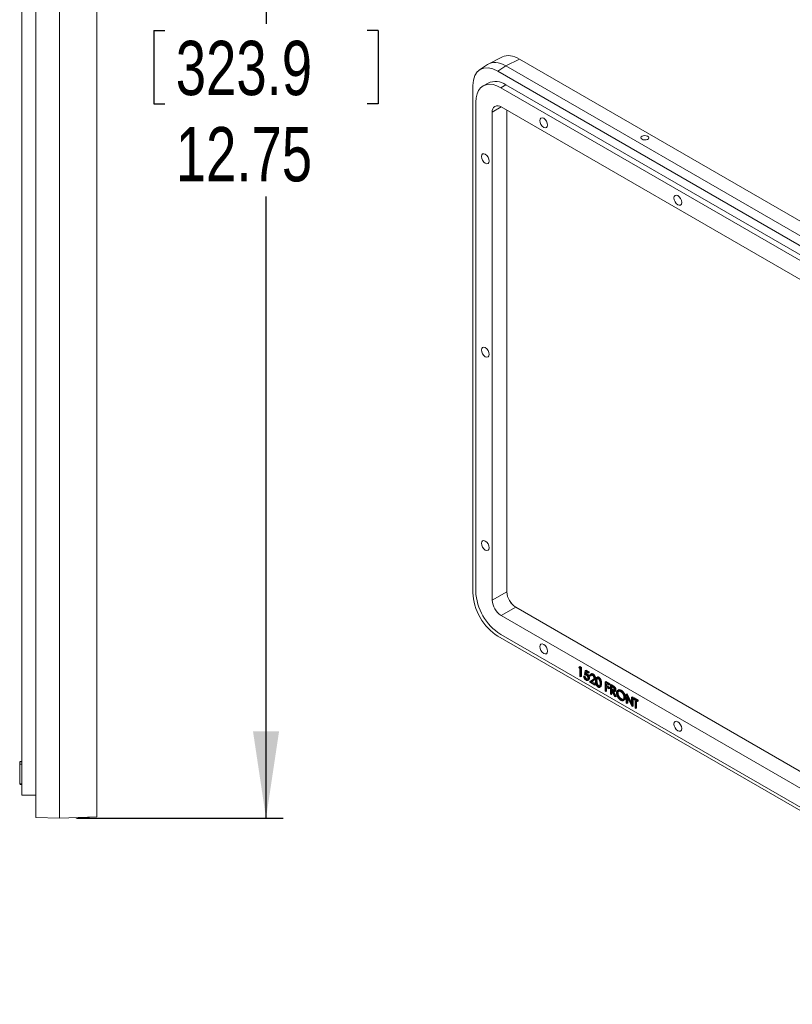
# Model space of a CAD drawing. Header units: inches. Extents: x 0 to 11, y 0 to 8.5.
# Tile 6 of 8: x 7.4 to 9.2, y 2.2 to 4.4. Entities that reach past the tile are written whole.
import ezdxf

# ---------------------------------------------------------------- set-up
doc = ezdxf.new("R2010")
doc.units = ezdxf.units.IN
doc.header["$MEASUREMENT"] = 0
doc.layers.add('SLD-0', color=7, linetype='Continuous')
doc.styles.add('SLDTEXTSTYLE2', font='TXT', dxfattribs={"width": 0.75})
doc.dimstyles.new('SLDDIMSTYLE0', dxfattribs={"dimtxt": 0.125, "dimasz": 0.2, "dimexe": 0, "dimexo": 0.0625, "dimgap": 0.03125, "dimtad": 0, "dimtih": 1, "dimtoh": 1, "dimlfac": 4, "dimzin": 12, "dimdsep": 46, "dimtxsty": 'SLDTEXTSTYLE2', "dimsah": 1, "dimcen": 0.09, "dimadec": 0, "dimazin": 0, "dimtfac": 1, "dimtofl": 0, "dimtmove": 0, "dimatfit": 3, "dimfxl": 1, "dimtolj": 1, "dimtzin": 12, "dimarcsym": 0})

# ---------------------------------------------------------------- blocks, each defined once
blk = doc.blocks.new('*D19')
at = {"layer": 'SLD-0'}
for p, q in [((7.5362, 5.7879), (8.0118, 5.7879)), ((7.9724, 5.7879), (7.9724, 4.428)), ((7.7141, 4.4131), (7.7141, 4.2445)), ((7.7141, 4.4131), (7.7394, 4.4131)), ((8.2306, 4.4131), (8.2053, 4.4131)), ((8.2306, 4.4131), (8.2306, 4.2445)), ((7.7141, 4.2445), (7.7394, 4.2445)), ((8.2306, 4.2445), (8.2053, 4.2445)), ((7.9724, 2.6004), (7.9724, 4.0312)), ((7.5362, 2.6004), (8.0118, 2.6004))]:
    blk.add_line(p, q, dxfattribs=at)
for points in [[(7.9724, 5.7879), (7.9424, 5.5879), (8.0024, 5.5879)], [(7.9724, 2.6004), (8.0024, 2.8004), (7.9424, 2.8004)]]:
    blk.add_solid(points, dxfattribs=at)
at = {"layer": 'SLD-0', "char_height": 0.125, "attachment_point": 1, "style": 'SLDTEXTSTYLE2'}
for s, insert in [('323.9', (7.7647, 4.3892)), ('12.75', (7.7647, 4.1908))]:
    blk.add_mtext(s, dxfattribs=dict(at, insert=insert))

msp = doc.modelspace()

# ---------------------------------------------------------------- linework, layer by layer
at = {"color": 7, "linetype": 'Continuous', "lineweight": 15}
for p, q in [((7.4431, 2.7647), (7.4431, 5.6236)), ((7.4969, 2.7628), (7.4969, 5.6255)), ((7.5831, 2.7658), (7.5831, 5.6225)), ((7.4106, 2.8159), (7.4106, 5.5724)), ((7.5831, 2.8159), (7.5831, 5.5724)), ((8.5166, 4.352), (8.485, 4.3362)), ((8.4822, 4.3346), (8.4638, 4.3225)), ((8.5242, 4.3314), (8.5058, 4.3193)), ((8.5557, 4.3472), (8.5242, 4.3314)), ((9.9933, 3.4834), (8.5242, 4.3314)), ((10.0227, 3.5003), (8.5557, 4.3472)), ((9.9736, 3.472), (8.5058, 4.3193)), ((8.4484, 4.2862), (8.4484, 3.1189)), ((8.4833, 4.292), (8.4718, 4.2854)), ((8.5239, 4.288), (8.5125, 4.2814)), ((9.9555, 3.4616), (8.5239, 4.288)), ((9.944, 3.4549), (8.5125, 4.2814)), ((8.455, 4.2482), (8.455, 3.1228)), ((8.5133, 4.237), (8.493, 4.2252)), ((9.9431, 3.4116), (8.5133, 4.237)), ((8.493, 4.2252), (8.493, 3.1019)), ((8.5266, 4.2293), (8.5266, 3.1213)), ((8.493, 3.1019), (8.5266, 3.1213)), ((8.5469, 3.086), (8.5133, 3.0667)), ((8.5469, 3.086), (9.9634, 2.2683)), ((8.5133, 3.0667), (9.9431, 2.2413)), ((8.5058, 3.0195), (9.9736, 2.1722)), ((8.5125, 3.0233), (9.944, 2.1969)), ((8.6919, 2.9468), (8.693, 2.9483)), ((8.6947, 2.9452), (8.6919, 2.9468)), ((8.693, 2.9483), (8.6947, 2.9493)), ((8.693, 2.9483), (8.6963, 2.9464)), ((8.6947, 2.9493), (8.6981, 2.9474)), ((8.6963, 2.9464), (8.6981, 2.9474)), ((8.6963, 2.9464), (8.6963, 2.9257)), ((8.6981, 2.9474), (8.6981, 2.9267)), ((8.6947, 2.9266), (8.6947, 2.9452)), ((8.6963, 2.9257), (8.6947, 2.9266)), ((8.6963, 2.9257), (8.6981, 2.9267)), ((8.7032, 2.927), (8.7049, 2.928)), ((8.7032, 2.927), (8.7048, 2.9261)), ((8.7048, 2.9261), (8.7065, 2.9271)), ((8.7049, 2.928), (8.7065, 2.9271)), ((8.705, 2.931), (8.7068, 2.9403)), ((8.7068, 2.9403), (8.7086, 2.9413)), ((8.7068, 2.9403), (8.7142, 2.936)), ((8.7081, 2.9374), (8.7071, 2.9325)), ((8.7071, 2.9325), (8.7089, 2.9336)), ((8.7142, 2.9339), (8.7081, 2.9374)), ((8.7086, 2.9413), (8.7159, 2.937)), ((8.7095, 2.9366), (8.7089, 2.9336)), ((8.7092, 2.9317), (8.711, 2.9328)), ((8.7142, 2.936), (8.7159, 2.937)), ((8.7142, 2.936), (8.7142, 2.9339)), ((8.7142, 2.9339), (8.7159, 2.9349)), ((8.7149, 2.9217), (8.7166, 2.9227)), ((8.7159, 2.937), (8.7159, 2.9349)), ((8.719, 2.9269), (8.7174, 2.9278)), ((8.719, 2.9269), (8.7208, 2.9279)), ((8.7209, 2.9328), (8.7192, 2.9318)), ((8.7232, 2.9313), (8.725, 2.9324)), ((8.7286, 2.9221), (8.7304, 2.9231)), ((8.7345, 2.9251), (8.7327, 2.9241)), ((8.7364, 2.9237), (8.7382, 2.9247)), ((8.7087, 2.9201), (8.7105, 2.9211)), ((8.713, 2.9175), (8.7148, 2.9185)), ((8.7167, 2.9139), (8.7236, 2.9185)), ((8.7289, 2.9069), (8.7167, 2.9139)), ((8.725, 2.9168), (8.7205, 2.9138)), ((8.7205, 2.9138), (8.7223, 2.9148)), ((8.7205, 2.9138), (8.7289, 2.909)), ((8.7268, 2.9178), (8.7223, 2.9148)), ((8.7223, 2.9148), (8.7306, 2.91)), ((8.725, 2.9168), (8.7268, 2.9178)), ((8.7289, 2.909), (8.7306, 2.91)), ((8.7289, 2.909), (8.7289, 2.9069)), ((8.7289, 2.9069), (8.7306, 2.9079)), ((8.7306, 2.91), (8.7306, 2.9079)), ((8.7321, 2.9154), (8.7338, 2.9164)), ((8.7365, 2.9041), (8.7383, 2.9051)), ((8.7403, 2.9016), (8.742, 2.9026)), ((8.7426, 2.9093), (8.7444, 2.9103)), ((8.7527, 2.9138), (8.7545, 2.9148)), ((8.7527, 2.9138), (8.7614, 2.9088)), ((8.7527, 2.8931), (8.7527, 2.9138)), ((8.7614, 2.9066), (8.7543, 2.9107)), ((8.7543, 2.9107), (8.7543, 2.9044)), ((8.7543, 2.9044), (8.7561, 2.9054)), ((8.7543, 2.9044), (8.7614, 2.9003)), ((8.7614, 2.8982), (8.7543, 2.9023)), ((8.7543, 2.9023), (8.7543, 2.8922)), ((8.7545, 2.9148), (8.7632, 2.9098)), ((8.7561, 2.9097), (8.7561, 2.9054)), ((8.7561, 2.9054), (8.7632, 2.9013)), ((8.7561, 2.9012), (8.7561, 2.8932)), ((8.7614, 2.9088), (8.7632, 2.9098)), ((8.7614, 2.9088), (8.7614, 2.9066)), ((8.7614, 2.9066), (8.7632, 2.9077)), ((8.7614, 2.9003), (8.7632, 2.9013)), ((8.7614, 2.9003), (8.7614, 2.8982)), ((8.7632, 2.9098), (8.7632, 2.9077)), ((8.7632, 2.9013), (8.7632, 2.8992)), ((8.7646, 2.9069), (8.7664, 2.9079)), ((8.7646, 2.9069), (8.7682, 2.9048)), ((8.7646, 2.8862), (8.7646, 2.9069)), ((8.7696, 2.9019), (8.7662, 2.9039)), ((8.7662, 2.9039), (8.7662, 2.897)), ((8.7664, 2.9079), (8.77, 2.9059)), ((8.768, 2.9028), (8.768, 2.898)), ((8.7682, 2.9048), (8.77, 2.9059)), ((8.7723, 2.9022), (8.774, 2.9032)), ((8.7543, 2.8922), (8.7527, 2.8931)), ((8.7543, 2.8922), (8.7561, 2.8932)), ((8.7614, 2.8982), (8.7632, 2.8992)), ((8.7662, 2.8853), (8.7646, 2.8862)), ((8.7662, 2.897), (8.768, 2.898)), ((8.7662, 2.897), (8.7695, 2.8951)), ((8.7675, 2.8941), (8.7662, 2.8949)), ((8.7662, 2.8949), (8.7662, 2.8853)), ((8.7662, 2.8853), (8.768, 2.8863)), ((8.7741, 2.8808), (8.7675, 2.8941)), ((8.768, 2.898), (8.7713, 2.8961)), ((8.768, 2.8932), (8.768, 2.8863)), ((8.7695, 2.8951), (8.7713, 2.8961)), ((8.7695, 2.893), (8.7761, 2.8796)), ((8.7723, 2.8919), (8.7779, 2.8806)), ((8.7761, 2.8796), (8.7741, 2.8808)), ((8.7746, 2.8918), (8.7763, 2.8928)), ((8.7759, 2.8949), (8.7776, 2.8959)), ((8.7761, 2.8796), (8.7779, 2.8806)), ((8.7805, 2.8874), (8.7822, 2.8884)), ((8.7834, 2.8955), (8.7816, 2.8945)), ((8.7881, 2.8939), (8.7899, 2.8949)), ((8.7976, 2.8775), (8.7994, 2.8785)), ((8.8013, 2.8857), (8.8031, 2.8867)), ((8.8013, 2.8651), (8.8013, 2.8857)), ((8.8013, 2.8857), (8.8017, 2.8855)), ((8.8017, 2.8855), (8.8034, 2.8865)), ((8.8017, 2.8855), (8.8135, 2.8624)), ((8.8147, 2.8573), (8.8029, 2.8804)), ((8.8029, 2.8804), (8.8029, 2.8641)), ((8.8031, 2.8867), (8.8034, 2.8865)), ((8.8034, 2.8865), (8.8135, 2.8669)), ((8.8135, 2.8787), (8.8152, 2.8797)), ((8.8135, 2.8787), (8.8151, 2.8778)), ((8.8135, 2.8624), (8.8135, 2.8787)), ((8.8151, 2.8778), (8.8168, 2.8788)), ((8.8151, 2.8778), (8.8151, 2.8571)), ((8.8152, 2.8797), (8.8168, 2.8788)), ((8.8168, 2.8788), (8.8168, 2.8581)), ((8.7882, 2.8742), (8.79, 2.8752)), ((8.7949, 2.8714), (8.7967, 2.8724)), ((8.8029, 2.8641), (8.8013, 2.8651)), ((8.8029, 2.8641), (8.8047, 2.8652)), ((8.8047, 2.8769), (8.8047, 2.8652)), ((8.8151, 2.8571), (8.8147, 2.8573)), ((8.8151, 2.8571), (8.8168, 2.8581)), ((8.8176, 2.8763), (8.8194, 2.8773)), ((8.8176, 2.8763), (8.827, 2.8709)), ((8.8176, 2.8742), (8.8176, 2.8763)), ((8.8215, 2.872), (8.8176, 2.8742)), ((8.8194, 2.8773), (8.8288, 2.8719)), ((8.8215, 2.8534), (8.8215, 2.872)), ((8.827, 2.8688), (8.8231, 2.871)), ((8.8231, 2.871), (8.8231, 2.8525)), ((8.8249, 2.87), (8.8249, 2.8535)), ((8.827, 2.8709), (8.8288, 2.8719)), ((8.827, 2.8709), (8.827, 2.8688)), ((8.827, 2.8688), (8.8288, 2.8698)), ((8.8288, 2.8719), (8.8288, 2.8698)), ((8.8231, 2.8525), (8.8215, 2.8534)), ((8.8231, 2.8525), (8.8249, 2.8535)), ((7.4106, 2.6534), (7.4106, 2.8159)), ((7.5831, 2.8159), (7.5831, 2.6534)), ((7.4431, 2.6023), (7.4431, 2.7647)), ((7.5831, 2.7658), (7.5831, 2.6034)), ((7.4969, 2.7628), (7.4969, 2.6004)), ((7.4056, 2.7312), (7.4106, 2.7312)), ((7.4056, 2.7299), (7.4056, 2.7247)), ((7.4056, 2.7299), (7.4106, 2.7299)), ((7.4056, 2.7247), (7.4106, 2.7247)), ((7.4056, 2.7247), (7.4056, 2.6793)), ((7.4056, 2.6793), (7.4106, 2.6793)), ((7.4056, 2.678), (7.4106, 2.678)), ((7.4431, 2.6534), (7.4106, 2.6534)), ((7.4969, 2.6004), (7.4431, 2.6023)), ((7.5831, 2.6034), (7.4969, 2.6004)), ((7.5331, 2.6016), (7.5831, 2.6034)), ((7.5331, 2.6016), (7.5831, 2.6034))]:
    msp.add_line(p, q, dxfattribs=at)
at = {"color": 7, "linetype": 'Continuous', "lineweight": 15, "flags": 128}
for points in [[(8.5125, 4.2814), (8.5035, 4.2857), (8.4947, 4.2884), (8.4864, 4.2892), (8.4787, 4.2882), (8.4718, 4.2854), (8.466, 4.2808), (8.4613, 4.2747), (8.4578, 4.2671), (8.4557, 4.2581), (8.455, 4.2482)], [(8.6203, 4.1953), (8.6196, 4.1997), (8.6176, 4.2042), (8.6147, 4.2082), (8.6113, 4.2109), (8.6078, 4.2121), (8.6049, 4.2116), (8.6029, 4.2093), (8.6022, 4.2057), (8.6029, 4.2014), (8.6049, 4.1968), (8.6078, 4.1929), (8.6113, 4.1901), (8.6147, 4.1889), (8.6176, 4.1895), (8.6196, 4.1917), (8.6203, 4.1953)], [(8.8375, 4.1627), (8.8404, 4.1616), (8.8438, 4.1611), (8.8473, 4.1614), (8.8502, 4.1624), (8.8521, 4.164), (8.8528, 4.1659), (8.8521, 4.1679), (8.8502, 4.1695), (8.8473, 4.1707), (8.8438, 4.1711), (8.8404, 4.1708), (8.8375, 4.1698), (8.8355, 4.1682), (8.8348, 4.1663), (8.8355, 4.1644), (8.8375, 4.1627)], [(8.4859, 4.1126), (8.4852, 4.117), (8.4833, 4.1215), (8.4804, 4.1255), (8.4769, 4.1283), (8.4735, 4.1295), (8.4705, 4.1289), (8.4686, 4.1266), (8.4679, 4.123), (8.4686, 4.1187), (8.4705, 4.1142), (8.4735, 4.1102), (8.4769, 4.1074), (8.4804, 4.1062), (8.4833, 4.1068), (8.4852, 4.1091), (8.4859, 4.1126)], [(8.9288, 4.0172), (8.9281, 4.0216), (8.9261, 4.0261), (8.9232, 4.0301), (8.9197, 4.0329), (8.9163, 4.0341), (8.9134, 4.0335), (8.9114, 4.0312), (8.9107, 4.0277), (8.9114, 4.0233), (8.9134, 4.0188), (8.9163, 4.0148), (8.9197, 4.012), (8.9232, 4.0108), (8.9261, 4.0114), (8.9281, 4.0137), (8.9288, 4.0172)], [(8.4859, 3.6676), (8.4852, 3.672), (8.4833, 3.6765), (8.4804, 3.6805), (8.4769, 3.6832), (8.4735, 3.6844), (8.4705, 3.6839), (8.4686, 3.6816), (8.4679, 3.678), (8.4686, 3.6737), (8.4705, 3.6691), (8.4735, 3.6652), (8.4769, 3.6624), (8.4804, 3.6612), (8.4833, 3.6618), (8.4852, 3.664), (8.4859, 3.6676)], [(8.4859, 3.2226), (8.4852, 3.227), (8.4833, 3.2315), (8.4804, 3.2354), (8.4769, 3.2382), (8.4735, 3.2394), (8.4705, 3.2389), (8.4686, 3.2366), (8.4679, 3.233), (8.4686, 3.2286), (8.4705, 3.2241), (8.4735, 3.2202), (8.4769, 3.2174), (8.4804, 3.2162), (8.4833, 3.2168), (8.4852, 3.219), (8.4859, 3.2226)], [(8.5296, 3.1073), (8.5328, 3.1014), (8.5363, 3.0956)], [(8.6203, 2.9848), (8.6196, 2.9892), (8.6176, 2.9937), (8.6147, 2.9976), (8.6113, 3.0004), (8.6078, 3.0016), (8.6049, 3.0011), (8.6029, 2.9988), (8.6022, 2.9952), (8.6029, 2.9908), (8.6049, 2.9863), (8.6078, 2.9824), (8.6113, 2.9796), (8.6147, 2.9784), (8.6176, 2.979), (8.6196, 2.9812), (8.6203, 2.9848)], [(8.9288, 2.8067), (8.9281, 2.8111), (8.9261, 2.8156), (8.9232, 2.8196), (8.9197, 2.8223), (8.9163, 2.8235), (8.9134, 2.823), (8.9114, 2.8207), (8.9107, 2.8171), (8.9114, 2.8128), (8.9134, 2.8082), (8.9163, 2.8043), (8.9197, 2.8015), (8.9232, 2.8003), (8.9261, 2.8009), (8.9281, 2.8031), (8.9288, 2.8067)]]:
    msp.add_lwpolyline(points, dxfattribs=at)
at = {"color": 7, "linetype": 'Continuous', "lineweight": 15}
for centre, radius, start, end in [((8.5001, 4.2541), 0.0415, 54.8748, 113.8147), ((8.5054, 4.2272), 0.0126, 50.7967, 189.214), ((8.5788, 3.1279), 0.124, 182.3869, 237.6131), ((8.5707, 3.1233), 0.0442, 182.6055, 237.3945), ((8.5371, 3.1039), 0.0442, 182.6055, 237.3945)]:
    msp.add_arc(centre, radius, start, end, dxfattribs=at)
for centre, major_axis, ratio, start_param, end_param in [((8.5558, 4.2808), (-0.0407, 0.0705), 0.576679, 5.498477, 6.248318), ((8.5059, 4.2529), (-0.0407, 0.0705), 0.576679, 5.498477, 7.068056), ((8.5242, 4.265), (-0.0407, 0.0705), 0.576679, 5.498477, 6.318052), ((8.5059, 3.0858), (-0.0406, 0.0704), 0.578085, 0.786089, 2.355667)]:
    msp.add_ellipse(centre, major_axis=major_axis, ratio=ratio, start_param=start_param, end_param=end_param, dxfattribs=at)
for points, knots in [([(8.7086, 2.918), (8.7084, 2.9182), (8.7081, 2.9184), (8.7076, 2.9187), (8.7071, 2.9192), (8.7066, 2.9196), (8.7062, 2.9201), (8.7057, 2.9206), (8.7053, 2.9212), (8.7049, 2.9218), (8.7046, 2.9224), (8.7043, 2.923), (8.704, 2.9237), (8.7038, 2.9243), (8.7035, 2.925), (8.7034, 2.9257), (8.7033, 2.9264), (8.7032, 2.9268), (8.7032, 2.927)], [0, 0, 0, 0, 0.065421, 0.128708, 0.190236, 0.250724, 0.310637, 0.370766, 0.431615, 0.493523, 0.555883, 0.617342, 0.678668, 0.740711, 0.802985, 0.866803, 0.932347, 1, 1, 1, 1]), ([(8.7048, 2.9261), (8.7048, 2.9259), (8.7049, 2.9255), (8.7051, 2.9248), (8.7053, 2.9242), (8.7055, 2.9237), (8.7058, 2.9231), (8.7061, 2.9226), (8.7065, 2.9221), (8.7069, 2.9216), (8.7073, 2.9212), (8.7078, 2.9208), (8.7082, 2.9204), (8.7086, 2.9202), (8.7087, 2.9201)], [0, 0, 0, 0, 0.094687, 0.181994, 0.264377, 0.34218, 0.418618, 0.496509, 0.577369, 0.661511, 0.746733, 0.831258, 0.915206, 1, 1, 1, 1]), ([(8.7089, 2.9298), (8.7088, 2.9299), (8.7085, 2.93), (8.7081, 2.9302), (8.7076, 2.9304), (8.7071, 2.9306), (8.7066, 2.9307), (8.7061, 2.9308), (8.7056, 2.9309), (8.7052, 2.931), (8.705, 2.931)], [0, 0, 0, 0, 0.102203, 0.211023, 0.3251, 0.446502, 0.573788, 0.708901, 0.850358, 1, 1, 1, 1]), ([(8.7065, 2.9271), (8.7066, 2.9269), (8.7067, 2.9265), (8.7068, 2.9258), (8.707, 2.9253), (8.7073, 2.9247), (8.7076, 2.9242), (8.7079, 2.9236), (8.7083, 2.9231), (8.7087, 2.9226), (8.7091, 2.9222), (8.7096, 2.9218), (8.71, 2.9214), (8.7103, 2.9212), (8.7105, 2.9211)], [0, 0, 0, 0, 0.094687, 0.181994, 0.264377, 0.34218, 0.418618, 0.496509, 0.577369, 0.661511, 0.746733, 0.831258, 0.915206, 1, 1, 1, 1]), ([(8.7071, 2.9325), (8.7073, 2.9325), (8.7077, 2.9324), (8.7082, 2.9322), (8.7087, 2.932), (8.7091, 2.9318), (8.7092, 2.9317)], [0, 0, 0, 0, 0.275068, 0.532901, 0.773973, 1, 1, 1, 1]), ([(8.7087, 2.9201), (8.7089, 2.92), (8.7092, 2.9199), (8.7096, 2.9197), (8.71, 2.9195), (8.7105, 2.9195), (8.7109, 2.9195), (8.7112, 2.9195), (8.7116, 2.9196), (8.7119, 2.9198), (8.7122, 2.92), (8.7125, 2.9202), (8.7127, 2.9205), (8.7129, 2.9209), (8.7131, 2.9213), (8.7132, 2.9217), (8.7132, 2.9222), (8.7133, 2.9225), (8.7133, 2.9227)], [0, 0, 0, 0, 0.064207, 0.126425, 0.18768, 0.248216, 0.308305, 0.369661, 0.431699, 0.495947, 0.559758, 0.622295, 0.683911, 0.745092, 0.80674, 0.869087, 0.93329, 1, 1, 1, 1]), ([(8.7089, 2.9336), (8.7091, 2.9335), (8.7095, 2.9334), (8.71, 2.9332), (8.7105, 2.933), (8.7108, 2.9328), (8.711, 2.9328)], [0, 0, 0, 0, 0.275068, 0.532901, 0.773973, 1, 1, 1, 1]), ([(8.7133, 2.9227), (8.7133, 2.9229), (8.7132, 2.9232), (8.7132, 2.9237), (8.7131, 2.9242), (8.713, 2.9247), (8.7128, 2.9252), (8.7126, 2.9257), (8.7124, 2.9262), (8.7121, 2.9267), (8.7118, 2.9272), (8.7114, 2.9276), (8.7111, 2.9281), (8.7107, 2.9285), (8.7103, 2.9288), (8.7099, 2.9292), (8.7094, 2.9295), (8.7091, 2.9297), (8.7089, 2.9298)], [0, 0, 0, 0, 0.0653514, 0.127916, 0.1883602, 0.2472161, 0.3056301, 0.3637698, 0.4226609, 0.4826873, 0.5433002, 0.604118, 0.6649649, 0.7274135, 0.7914676, 0.8580554, 0.9270368, 1, 1, 1, 1]), ([(8.7092, 2.9317), (8.7094, 2.9316), (8.7098, 2.9314), (8.7104, 2.9309), (8.7109, 2.9305), (8.7115, 2.93), (8.712, 2.9294), (8.7124, 2.9288), (8.7129, 2.9282), (8.7133, 2.9275), (8.7137, 2.9268), (8.714, 2.9261), (8.7143, 2.9254), (8.7145, 2.9246), (8.7147, 2.9239), (8.7148, 2.9232), (8.7149, 2.9224), (8.7149, 2.922), (8.7149, 2.9217)], [0, 0, 0, 0, 0.065808, 0.129394, 0.190894, 0.251281, 0.310815, 0.370371, 0.430768, 0.492881, 0.555104, 0.616067, 0.677256, 0.73826, 0.800762, 0.864778, 0.931045, 1, 1, 1, 1]), ([(8.711, 2.9328), (8.7112, 2.9326), (8.7116, 2.9324), (8.7122, 2.932), (8.7127, 2.9315), (8.7132, 2.931), (8.7137, 2.9304), (8.7142, 2.9298), (8.7146, 2.9292), (8.715, 2.9285), (8.7154, 2.9278), (8.7157, 2.9271), (8.716, 2.9264), (8.7162, 2.9257), (8.7164, 2.9249), (8.7165, 2.9242), (8.7166, 2.9235), (8.7166, 2.923), (8.7166, 2.9227)], [0, 0, 0, 0, 0.065808, 0.129394, 0.190894, 0.251281, 0.310815, 0.370371, 0.430768, 0.492881, 0.555104, 0.616067, 0.677256, 0.73826, 0.800762, 0.864778, 0.931045, 1, 1, 1, 1]), ([(8.7166, 2.9227), (8.7165, 2.9217), (8.7164, 2.9198), (8.7153, 2.919), (8.7147, 2.9186)], [0, 0, 0, 0, 0.548787, 1, 1, 1, 1]), ([(8.7174, 2.9278), (8.7174, 2.9281), (8.7174, 2.9285), (8.7175, 2.9292), (8.7177, 2.9298), (8.7178, 2.9303), (8.7181, 2.9308), (8.7184, 2.9312), (8.7187, 2.9315), (8.7191, 2.9318), (8.7195, 2.932), (8.72, 2.9321), (8.7205, 2.9322), (8.721, 2.9322), (8.7215, 2.9321), (8.7221, 2.9319), (8.7226, 2.9317), (8.723, 2.9314), (8.7232, 2.9313)], [0, 0, 0, 0, 0.068791, 0.135103, 0.198979, 0.261904, 0.323495, 0.385195, 0.446969, 0.509765, 0.572251, 0.633405, 0.693251, 0.752583, 0.812579, 0.873275, 0.93555, 1, 1, 1, 1]), ([(8.7231, 2.9293), (8.723, 2.9293), (8.7227, 2.9295), (8.7223, 2.9297), (8.7219, 2.9298), (8.7216, 2.9299), (8.7212, 2.9299), (8.7209, 2.9299), (8.7206, 2.9298), (8.7203, 2.9297), (8.72, 2.9295), (8.7198, 2.9293), (8.7196, 2.929), (8.7194, 2.9287), (8.7192, 2.9283), (8.7191, 2.9279), (8.719, 2.9274), (8.719, 2.9271), (8.719, 2.9269)], [0, 0, 0, 0, 0.0644387, 0.1265469, 0.1868872, 0.2458775, 0.3040409, 0.3621912, 0.4209759, 0.4806603, 0.5406003, 0.6006891, 0.6619358, 0.7244425, 0.7890384, 0.8563138, 0.926352, 1, 1, 1, 1]), ([(8.7213, 2.9299), (8.7212, 2.9297), (8.7209, 2.9292), (8.7208, 2.9284), (8.7208, 2.9279)], [0, 0, 0, 0, 0.318224, 1, 1, 1, 1]), ([(8.721, 2.9327), (8.7211, 2.9328), (8.7215, 2.9333), (8.723, 2.9333), (8.7243, 2.9327), (8.725, 2.9324)], [0, 0, 0, 0, 0.092393, 0.546012, 1, 1, 1, 1]), ([(8.727, 2.9228), (8.727, 2.923), (8.727, 2.9233), (8.727, 2.9237), (8.7269, 2.9241), (8.7267, 2.9246), (8.7266, 2.9251), (8.7264, 2.9255), (8.7262, 2.926), (8.7259, 2.9264), (8.7256, 2.9269), (8.7253, 2.9273), (8.725, 2.9277), (8.7246, 2.9281), (8.7243, 2.9284), (8.7239, 2.9287), (8.7235, 2.929), (8.7233, 2.9292), (8.7231, 2.9293)], [0, 0, 0, 0, 0.061965, 0.122122, 0.180988, 0.239933, 0.299906, 0.359989, 0.421776, 0.486576, 0.551535, 0.615018, 0.677259, 0.73973, 0.80305, 0.866495, 0.931973, 1, 1, 1, 1]), ([(8.7232, 2.9313), (8.7234, 2.9312), (8.7238, 2.931), (8.7244, 2.9306), (8.7249, 2.9301), (8.7254, 2.9296), (8.7259, 2.9291), (8.7263, 2.9285), (8.7268, 2.9279), (8.7271, 2.9273), (8.7275, 2.9266), (8.7278, 2.9259), (8.728, 2.9253), (8.7283, 2.9246), (8.7284, 2.924), (8.7285, 2.9233), (8.7286, 2.9227), (8.7286, 2.9223), (8.7286, 2.9221)], [0, 0, 0, 0, 0.069475, 0.136517, 0.200789, 0.26383, 0.325735, 0.387291, 0.449509, 0.512968, 0.576275, 0.63758, 0.697903, 0.757172, 0.816599, 0.876653, 0.93729, 1, 1, 1, 1]), ([(8.7236, 2.9185), (8.7238, 2.9186), (8.7241, 2.9188), (8.7246, 2.9191), (8.725, 2.9194), (8.7254, 2.9196), (8.7257, 2.9199), (8.726, 2.9202), (8.7262, 2.9204), (8.7264, 2.9207), (8.7267, 2.9211), (8.7269, 2.9216), (8.727, 2.9222), (8.727, 2.9226), (8.727, 2.9228)], [0, 0, 0, 0, 0.110803, 0.212829, 0.306101, 0.390647, 0.466924, 0.534481, 0.593587, 0.644557, 0.7362, 0.825024, 0.911986, 1, 1, 1, 1]), ([(8.725, 2.9324), (8.7252, 2.9322), (8.7256, 2.932), (8.7261, 2.9316), (8.7267, 2.9311), (8.7272, 2.9307), (8.7276, 2.9301), (8.7281, 2.9295), (8.7285, 2.9289), (8.7289, 2.9283), (8.7293, 2.9276), (8.7296, 2.9269), (8.7298, 2.9263), (8.73, 2.9256), (8.7302, 2.925), (8.7303, 2.9243), (8.7304, 2.9237), (8.7304, 2.9233), (8.7304, 2.9231)], [0, 0, 0, 0, 0.069475, 0.136517, 0.200789, 0.26383, 0.325735, 0.387291, 0.449509, 0.512968, 0.576275, 0.63758, 0.697903, 0.757172, 0.816599, 0.876653, 0.93729, 1, 1, 1, 1]), ([(8.7304, 2.9231), (8.7304, 2.9228), (8.7304, 2.9223), (8.7302, 2.9215), (8.73, 2.9208), (8.7297, 2.9203), (8.7294, 2.92), (8.7292, 2.9197), (8.7289, 2.9194), (8.7285, 2.9191), (8.7282, 2.9188), (8.7277, 2.9184), (8.7273, 2.9181), (8.7269, 2.9179), (8.7268, 2.9178)], [0, 0, 0, 0, 0.098702, 0.195672, 0.292422, 0.391343, 0.444462, 0.504229, 0.570352, 0.642546, 0.722288, 0.807921, 0.90047, 1, 1, 1, 1]), ([(8.7305, 2.9163), (8.7305, 2.9166), (8.7305, 2.9173), (8.7305, 2.9182), (8.7306, 2.919), (8.7306, 2.9198), (8.7307, 2.9205), (8.7309, 2.9211), (8.731, 2.9217), (8.7312, 2.9222), (8.7314, 2.9226), (8.7316, 2.923), (8.7319, 2.9233), (8.7321, 2.9236), (8.7324, 2.9239), (8.7327, 2.9241), (8.733, 2.9242), (8.7333, 2.9243), (8.7337, 2.9244), (8.7341, 2.9244), (8.7344, 2.9244), (8.7348, 2.9244), (8.7352, 2.9243), (8.7356, 2.9241), (8.736, 2.9239), (8.7363, 2.9238), (8.7364, 2.9237)], [0, 0, 0, 0, 0.068595, 0.133246, 0.194313, 0.251279, 0.304513, 0.354235, 0.400481, 0.443411, 0.484015, 0.523252, 0.561042, 0.5979, 0.633518, 0.668314, 0.702496, 0.736685, 0.770293, 0.803437, 0.835913, 0.86846, 0.900847, 0.933467, 0.966258, 1, 1, 1, 1]), ([(8.7356, 2.9227), (8.7354, 2.9227), (8.735, 2.9224), (8.7339, 2.9206), (8.7339, 2.9183), (8.7338, 2.9164)], [0, 0, 0, 0, 0.0986704, 0.2795598, 1, 1, 1, 1]), ([(8.7345, 2.925), (8.7347, 2.9252), (8.7354, 2.9255), (8.7366, 2.9255), (8.7377, 2.925), (8.7382, 2.9247)], [0, 0, 0, 0, 0.244095, 0.622082, 1, 1, 1, 1]), ([(8.7364, 2.9237), (8.7366, 2.9236), (8.7369, 2.9235), (8.7373, 2.9232), (8.7377, 2.9228), (8.7381, 2.9225), (8.7385, 2.9221), (8.7389, 2.9217), (8.7392, 2.9212), (8.7396, 2.9207), (8.7399, 2.9202), (8.7402, 2.9197), (8.7406, 2.9191), (8.7408, 2.9186), (8.7411, 2.9179), (8.7414, 2.9173), (8.7416, 2.9167), (8.7418, 2.916), (8.742, 2.9152), (8.7422, 2.9145), (8.7423, 2.9137), (8.7424, 2.9129), (8.7425, 2.912), (8.7426, 2.9111), (8.7426, 2.9102), (8.7426, 2.9096), (8.7426, 2.9093)], [0, 0, 0, 0, 0.033788, 0.067194, 0.099862, 0.132567, 0.165151, 0.197913, 0.231319, 0.265083, 0.299255, 0.334399, 0.369943, 0.406284, 0.444064, 0.482998, 0.523354, 0.565537, 0.609613, 0.656391, 0.705885, 0.758325, 0.813832, 0.872795, 0.934722, 1, 1, 1, 1]), ([(8.7382, 2.9247), (8.7383, 2.9246), (8.7386, 2.9245), (8.739, 2.9242), (8.7395, 2.9238), (8.7399, 2.9235), (8.7402, 2.9231), (8.7406, 2.9227), (8.741, 2.9222), (8.7413, 2.9218), (8.7417, 2.9213), (8.742, 2.9207), (8.7423, 2.9202), (8.7426, 2.9196), (8.7429, 2.919), (8.7431, 2.9183), (8.7434, 2.9177), (8.7436, 2.917), (8.7438, 2.9163), (8.7439, 2.9155), (8.7441, 2.9147), (8.7442, 2.9139), (8.7443, 2.9131), (8.7443, 2.9122), (8.7444, 2.9112), (8.7444, 2.9106), (8.7444, 2.9103)], [0, 0, 0, 0, 0.033788, 0.067194, 0.099862, 0.132567, 0.165151, 0.197913, 0.231319, 0.265083, 0.299255, 0.334399, 0.369943, 0.406284, 0.444064, 0.482998, 0.523354, 0.565537, 0.609613, 0.656391, 0.705885, 0.758325, 0.813832, 0.872795, 0.934722, 1, 1, 1, 1]), ([(8.7149, 2.9217), (8.7149, 2.9216), (8.7149, 2.9212), (8.7148, 2.9208), (8.7148, 2.9203), (8.7147, 2.9199), (8.7145, 2.9195), (8.7144, 2.9191), (8.7142, 2.9188), (8.7141, 2.9184), (8.7138, 2.9181), (8.7136, 2.9179), (8.7134, 2.9177), (8.7131, 2.9175), (8.7128, 2.9173), (8.7125, 2.9172), (8.7122, 2.9171), (8.7118, 2.9171), (8.7115, 2.9171), (8.7111, 2.9171), (8.7107, 2.9172), (8.7103, 2.9173), (8.7099, 2.9174), (8.7095, 2.9176), (8.7091, 2.9178), (8.7088, 2.918), (8.7086, 2.918)], [0, 0, 0, 0, 0.044014, 0.087434, 0.130118, 0.172554, 0.214555, 0.256298, 0.298438, 0.340849, 0.382715, 0.423924, 0.464246, 0.504074, 0.543862, 0.583567, 0.623094, 0.663229, 0.703551, 0.743938, 0.784541, 0.82575, 0.867757, 0.910745, 0.954914, 1, 1, 1, 1]), ([(8.7105, 2.9211), (8.7112, 2.9208), (8.7124, 2.9202), (8.7133, 2.9207), (8.7137, 2.9209)], [0, 0, 0, 0, 0.554324, 1, 1, 1, 1]), ([(8.7286, 2.9221), (8.7286, 2.9218), (8.7286, 2.9212), (8.7285, 2.9205), (8.7282, 2.9198), (8.7279, 2.9193), (8.7277, 2.9189), (8.7274, 2.9187), (8.7271, 2.9184), (8.7268, 2.9181), (8.7264, 2.9177), (8.726, 2.9174), (8.7255, 2.9171), (8.7252, 2.9169), (8.725, 2.9168)], [0, 0, 0, 0, 0.098702, 0.195672, 0.292422, 0.391343, 0.444462, 0.504229, 0.570352, 0.642546, 0.722288, 0.807921, 0.90047, 1, 1, 1, 1]), ([(8.7364, 2.902), (8.7363, 2.9021), (8.736, 2.9022), (8.7356, 2.9025), (8.7352, 2.9029), (8.7348, 2.9032), (8.7344, 2.9036), (8.7341, 2.904), (8.7337, 2.9044), (8.7334, 2.9049), (8.733, 2.9054), (8.7327, 2.9059), (8.7324, 2.9065), (8.7321, 2.907), (8.7319, 2.9076), (8.7316, 2.9082), (8.7314, 2.9089), (8.7312, 2.9095), (8.731, 2.9102), (8.7309, 2.911), (8.7308, 2.9118), (8.7306, 2.9126), (8.7306, 2.9135), (8.7305, 2.9144), (8.7305, 2.9153), (8.7305, 2.916), (8.7305, 2.9163)], [0, 0, 0, 0, 0.033787, 0.066622, 0.099285, 0.131361, 0.163585, 0.196104, 0.228902, 0.262158, 0.295991, 0.330218, 0.36506, 0.400951, 0.43762, 0.475708, 0.515381, 0.556414, 0.599765, 0.646424, 0.696431, 0.749782, 0.806573, 0.867436, 0.931887, 1, 1, 1, 1]), ([(8.7365, 2.9216), (8.7363, 2.9217), (8.7359, 2.9219), (8.7353, 2.922), (8.7348, 2.9221), (8.7343, 2.922), (8.734, 2.9219), (8.7337, 2.9218), (8.7335, 2.9216), (8.7333, 2.9214), (8.7331, 2.9212), (8.7329, 2.9209), (8.7328, 2.9206), (8.7326, 2.9202), (8.7325, 2.9198), (8.7324, 2.9194), (8.7323, 2.9189), (8.7322, 2.9183), (8.7321, 2.9177), (8.7321, 2.917), (8.7321, 2.9162), (8.7321, 2.9157), (8.7321, 2.9154)], [0, 0, 0, 0, 0.060387, 0.120883, 0.182755, 0.247811, 0.281299, 0.315088, 0.349702, 0.384857, 0.420966, 0.458511, 0.497175, 0.537602, 0.580503, 0.627468, 0.678388, 0.733983, 0.793747, 0.857714, 0.926698, 1, 1, 1, 1]), ([(8.7321, 2.9154), (8.7321, 2.9151), (8.7321, 2.9146), (8.7321, 2.9138), (8.7321, 2.913), (8.7322, 2.9123), (8.7323, 2.9116), (8.7324, 2.911), (8.7325, 2.9104), (8.7326, 2.9099), (8.7328, 2.9094), (8.7329, 2.9089), (8.7331, 2.9084), (8.7333, 2.908), (8.7335, 2.9075), (8.7337, 2.9071), (8.734, 2.9067), (8.7343, 2.9062), (8.7348, 2.9056), (8.7353, 2.905), (8.7359, 2.9045), (8.7363, 2.9042), (8.7365, 2.9041)], [0, 0, 0, 0, 0.072951, 0.141584, 0.205926, 0.265301, 0.320597, 0.371817, 0.41879, 0.461699, 0.502134, 0.540804, 0.578181, 0.614297, 0.649678, 0.684299, 0.718359, 0.752081, 0.817652, 0.879722, 0.939966, 1, 1, 1, 1]), ([(8.7338, 2.9164), (8.7338, 2.9161), (8.7338, 2.9156), (8.7339, 2.9148), (8.7339, 2.914), (8.734, 2.9133), (8.734, 2.9127), (8.7341, 2.912), (8.7342, 2.9115), (8.7344, 2.9109), (8.7345, 2.9104), (8.7347, 2.9099), (8.7349, 2.9094), (8.7351, 2.909), (8.7353, 2.9085), (8.7355, 2.9081), (8.7357, 2.9077), (8.7361, 2.9072), (8.7365, 2.9066), (8.7371, 2.906), (8.7377, 2.9055), (8.7381, 2.9052), (8.7383, 2.9051)], [0, 0, 0, 0, 0.072951, 0.141584, 0.205926, 0.265301, 0.320597, 0.371817, 0.41879, 0.461699, 0.502134, 0.540804, 0.578181, 0.614297, 0.649678, 0.684299, 0.718359, 0.752081, 0.817652, 0.879722, 0.939966, 1, 1, 1, 1]), ([(8.7426, 2.9093), (8.7426, 2.909), (8.7426, 2.9084), (8.7426, 2.9075), (8.7425, 2.9067), (8.7424, 2.9059), (8.7423, 2.9052), (8.7422, 2.9046), (8.742, 2.904), (8.7418, 2.9035), (8.7416, 2.9031), (8.7414, 2.9027), (8.7411, 2.9024), (8.7409, 2.9021), (8.7406, 2.9018), (8.7403, 2.9016), (8.7399, 2.9015), (8.7396, 2.9013), (8.7392, 2.9013), (8.7389, 2.9012), (8.7385, 2.9013), (8.7381, 2.9013), (8.7377, 2.9014), (8.7373, 2.9016), (8.7369, 2.9018), (8.7366, 2.9019), (8.7364, 2.902)], [0, 0, 0, 0, 0.065063, 0.126773, 0.185516, 0.240765, 0.29298, 0.34225, 0.388919, 0.432776, 0.474628, 0.514775, 0.553606, 0.591426, 0.628028, 0.663804, 0.698984, 0.733591, 0.767628, 0.801208, 0.834264, 0.866981, 0.89972, 0.932702, 0.966176, 1, 1, 1, 1]), ([(8.741, 2.9102), (8.741, 2.9105), (8.741, 2.911), (8.741, 2.9117), (8.7409, 2.9124), (8.7409, 2.9131), (8.7408, 2.9137), (8.7407, 2.9143), (8.7405, 2.915), (8.7404, 2.9155), (8.7403, 2.9161), (8.7401, 2.9166), (8.7399, 2.9172), (8.7397, 2.9176), (8.7395, 2.9181), (8.7392, 2.9186), (8.739, 2.919), (8.7387, 2.9195), (8.7382, 2.9201), (8.7377, 2.9207), (8.7371, 2.9212), (8.7367, 2.9214), (8.7365, 2.9216)], [0, 0, 0, 0, 0.065681, 0.128486, 0.188175, 0.245106, 0.299448, 0.350823, 0.399942, 0.446672, 0.491255, 0.533376, 0.573853, 0.612526, 0.649597, 0.685532, 0.720106, 0.753838, 0.818925, 0.880493, 0.940311, 1, 1, 1, 1]), ([(8.7365, 2.9041), (8.7367, 2.904), (8.7371, 2.9038), (8.7377, 2.9036), (8.7382, 2.9036), (8.7387, 2.9036), (8.739, 2.9037), (8.7392, 2.9039), (8.7395, 2.904), (8.7397, 2.9042), (8.7399, 2.9045), (8.74, 2.9048), (8.7402, 2.9051), (8.7403, 2.9053), (8.7403, 2.9054)], [0, 0, 0, 0, 0.1128134, 0.2253939, 0.3395948, 0.4596754, 0.5217352, 0.5839258, 0.6481741, 0.713881, 0.7810045, 0.8514509, 0.9240507, 1, 1, 1, 1]), ([(8.7383, 2.9051), (8.7388, 2.9048), (8.7393, 2.9045), (8.7397, 2.9046), (8.7397, 2.9046)], [0, 0, 0, 0, 0.96161, 1, 1, 1, 1]), ([(8.7403, 2.9054), (8.7404, 2.9056), (8.7405, 2.9059), (8.7406, 2.9064), (8.7407, 2.9069), (8.7408, 2.9075), (8.7409, 2.9081), (8.741, 2.9088), (8.741, 2.9095), (8.741, 2.91), (8.741, 2.9102)], [0, 0, 0, 0, 0.1105883, 0.2245418, 0.3425035, 0.4643241, 0.590756, 0.7222275, 0.8588428, 1, 1, 1, 1]), ([(8.7444, 2.9103), (8.7443, 2.9091), (8.7443, 2.9068), (8.7436, 2.9039), (8.7424, 2.9032), (8.7419, 2.9029)], [0, 0, 0, 0, 0.379069, 0.75683, 1, 1, 1, 1]), ([(8.7682, 2.9048), (8.7684, 2.9047), (8.7689, 2.9044), (8.7696, 2.904), (8.7702, 2.9037), (8.7707, 2.9033), (8.7712, 2.903), (8.7716, 2.9027), (8.7719, 2.9025), (8.7722, 2.9023), (8.7723, 2.9022)], [0, 0, 0, 0, 0.176258, 0.338434, 0.484822, 0.617158, 0.734698, 0.837385, 0.926372, 1, 1, 1, 1]), ([(8.7743, 2.8958), (8.7743, 2.896), (8.7742, 2.8963), (8.7741, 2.8969), (8.774, 2.8974), (8.7737, 2.898), (8.7735, 2.8985), (8.7731, 2.899), (8.7728, 2.8995), (8.7724, 2.8999), (8.7721, 2.9002), (8.7719, 2.9004), (8.7716, 2.9006), (8.7713, 2.9009), (8.7709, 2.9011), (8.7705, 2.9014), (8.77, 2.9017), (8.7697, 2.9018), (8.7696, 2.9019)], [0, 0, 0, 0, 0.068814, 0.136365, 0.204019, 0.273064, 0.342913, 0.410965, 0.479169, 0.549308, 0.587652, 0.630647, 0.678879, 0.731934, 0.791111, 0.855283, 0.925086, 1, 1, 1, 1]), ([(8.77, 2.9059), (8.7702, 2.9057), (8.7707, 2.9055), (8.7713, 2.9051), (8.7719, 2.9047), (8.7725, 2.9044), (8.7729, 2.904), (8.7734, 2.9038), (8.7737, 2.9035), (8.7739, 2.9033), (8.774, 2.9032)], [0, 0, 0, 0, 0.176258, 0.338434, 0.484822, 0.617158, 0.734698, 0.837385, 0.926372, 1, 1, 1, 1]), ([(8.7723, 2.9022), (8.7724, 2.9021), (8.7726, 2.9019), (8.773, 2.9015), (8.7734, 2.9011), (8.7737, 2.9007), (8.774, 2.9003), (8.7743, 2.8998), (8.7746, 2.8994), (8.7749, 2.8989), (8.7751, 2.8984), (8.7753, 2.8979), (8.7755, 2.8974), (8.7756, 2.8969), (8.7757, 2.8964), (8.7758, 2.8959), (8.7759, 2.8954), (8.7759, 2.8951), (8.7759, 2.8949)], [0, 0, 0, 0, 0.064217, 0.127064, 0.188745, 0.249132, 0.309453, 0.369827, 0.43065, 0.492352, 0.554072, 0.61569, 0.676798, 0.738439, 0.801317, 0.865185, 0.931641, 1, 1, 1, 1]), ([(8.774, 2.9032), (8.7742, 2.9031), (8.7744, 2.9029), (8.7748, 2.9025), (8.7751, 2.9021), (8.7755, 2.9017), (8.7758, 2.9013), (8.7761, 2.9009), (8.7764, 2.9004), (8.7766, 2.8999), (8.7769, 2.8994), (8.7771, 2.8989), (8.7772, 2.8984), (8.7774, 2.8979), (8.7775, 2.8974), (8.7776, 2.8969), (8.7776, 2.8964), (8.7776, 2.8961), (8.7776, 2.8959)], [0, 0, 0, 0, 0.064217, 0.127064, 0.188745, 0.249132, 0.309453, 0.369827, 0.43065, 0.492352, 0.554072, 0.61569, 0.676798, 0.738439, 0.801317, 0.865185, 0.931641, 1, 1, 1, 1]), ([(8.7695, 2.8951), (8.7697, 2.895), (8.77, 2.8948), (8.7704, 2.8946), (8.7708, 2.8944), (8.7712, 2.8942), (8.7715, 2.8941), (8.7718, 2.8939), (8.7721, 2.8939), (8.7724, 2.8938), (8.7728, 2.8938), (8.7731, 2.8938), (8.7735, 2.894), (8.7738, 2.8942), (8.774, 2.8945), (8.7741, 2.8949), (8.7742, 2.8953), (8.7743, 2.8957), (8.7743, 2.8958)], [0, 0, 0, 0, 0.071668, 0.138913, 0.201185, 0.259124, 0.312255, 0.360682, 0.405086, 0.445102, 0.518778, 0.589462, 0.658462, 0.727283, 0.796322, 0.863175, 0.930949, 1, 1, 1, 1]), ([(8.7759, 2.8949), (8.7759, 2.8946), (8.7758, 2.8941), (8.7757, 2.8934), (8.7755, 2.8928), (8.7752, 2.8923), (8.7748, 2.8919), (8.7743, 2.8917), (8.7738, 2.8915), (8.7732, 2.8915), (8.7728, 2.8916), (8.7724, 2.8917), (8.772, 2.8918), (8.7716, 2.8919), (8.7711, 2.8921), (8.7706, 2.8924), (8.7701, 2.8926), (8.7697, 2.8929), (8.7695, 2.893)], [0, 0, 0, 0, 0.07878, 0.153721, 0.226714, 0.299191, 0.37119, 0.443006, 0.516689, 0.593217, 0.633873, 0.676989, 0.7229, 0.771959, 0.824211, 0.879379, 0.937948, 1, 1, 1, 1]), ([(8.7776, 2.8959), (8.7776, 2.8953), (8.7775, 2.8941), (8.7769, 2.893), (8.7764, 2.8929), (8.7763, 2.8929)], [0, 0, 0, 0, 0.464757, 0.928864, 1, 1, 1, 1]), ([(8.7788, 2.8883), (8.7788, 2.8885), (8.7789, 2.889), (8.7789, 2.8897), (8.779, 2.8904), (8.7791, 2.891), (8.7793, 2.8916), (8.7795, 2.8921), (8.7798, 2.8926), (8.7801, 2.8931), (8.7804, 2.8935), (8.7808, 2.8939), (8.7811, 2.8942), (8.7816, 2.8945), (8.782, 2.8947), (8.7825, 2.8949), (8.783, 2.895), (8.7835, 2.8951), (8.784, 2.8951), (8.7846, 2.8951), (8.7851, 2.895), (8.7857, 2.8949), (8.7863, 2.8947), (8.7869, 2.8945), (8.7875, 2.8942), (8.7879, 2.894), (8.7881, 2.8939)], [0, 0, 0, 0, 0.043209, 0.085873, 0.12812, 0.170152, 0.211918, 0.253753, 0.296006, 0.338443, 0.381015, 0.42282, 0.464089, 0.505126, 0.545975, 0.586985, 0.628339, 0.670084, 0.711992, 0.753039, 0.794049, 0.834886, 0.875498, 0.916547, 0.958004, 1, 1, 1, 1]), ([(8.7883, 2.8721), (8.788, 2.8723), (8.7873, 2.8726), (8.7864, 2.8733), (8.7855, 2.8741), (8.7846, 2.875), (8.7838, 2.8759), (8.783, 2.8769), (8.7823, 2.8779), (8.7816, 2.8791), (8.7809, 2.8802), (8.7804, 2.8814), (8.7799, 2.8826), (8.7795, 2.8837), (8.7792, 2.8849), (8.779, 2.886), (8.7789, 2.8872), (8.7789, 2.8879), (8.7788, 2.8883)], [0, 0, 0, 0, 0.065819, 0.129747, 0.192072, 0.253459, 0.31457, 0.37628, 0.439026, 0.503267, 0.567493, 0.629705, 0.691, 0.751452, 0.812004, 0.87315, 0.935635, 1, 1, 1, 1]), ([(8.7882, 2.8917), (8.788, 2.8918), (8.7877, 2.892), (8.7872, 2.8922), (8.7867, 2.8924), (8.7862, 2.8926), (8.7857, 2.8927), (8.7853, 2.8927), (8.7848, 2.8928), (8.7843, 2.8928), (8.7839, 2.8927), (8.7835, 2.8926), (8.7831, 2.8925), (8.7827, 2.8923), (8.7824, 2.8921), (8.782, 2.8919), (8.7817, 2.8916), (8.7815, 2.8912), (8.7812, 2.8909), (8.781, 2.8905), (8.7808, 2.89), (8.7807, 2.8896), (8.7806, 2.8891), (8.7805, 2.8885), (8.7805, 2.888), (8.7805, 2.8876), (8.7805, 2.8874)], [0, 0, 0, 0, 0.042023, 0.083645, 0.124984, 0.166247, 0.207702, 0.249631, 0.291742, 0.334743, 0.37746, 0.419556, 0.461044, 0.502096, 0.542891, 0.583801, 0.624864, 0.666225, 0.707399, 0.748557, 0.789655, 0.83074, 0.87207, 0.913993, 0.956498, 1, 1, 1, 1]), ([(8.7805, 2.8874), (8.7805, 2.8871), (8.7805, 2.8865), (8.7806, 2.8855), (8.7808, 2.8846), (8.781, 2.8837), (8.7813, 2.8827), (8.7817, 2.8818), (8.7822, 2.8808), (8.7827, 2.8799), (8.7833, 2.879), (8.7839, 2.8781), (8.7846, 2.8773), (8.7852, 2.8766), (8.7859, 2.8759), (8.7867, 2.8753), (8.7874, 2.8747), (8.7879, 2.8744), (8.7882, 2.8742)], [0, 0, 0, 0, 0.064504, 0.126899, 0.187747, 0.24815, 0.308586, 0.369583, 0.431827, 0.49618, 0.560668, 0.623504, 0.68526, 0.746537, 0.808327, 0.870486, 0.934317, 1, 1, 1, 1]), ([(8.7845, 2.8931), (8.7843, 2.8931), (8.7834, 2.8929), (8.7825, 2.8912), (8.7823, 2.8893), (8.7822, 2.8884)], [0, 0, 0, 0, 0.097925, 0.548871, 1, 1, 1, 1]), ([(8.7822, 2.8884), (8.7822, 2.8881), (8.7822, 2.8875), (8.7823, 2.8866), (8.7825, 2.8856), (8.7828, 2.8847), (8.7831, 2.8838), (8.7835, 2.8828), (8.784, 2.8819), (8.7845, 2.8809), (8.7851, 2.88), (8.7857, 2.8791), (8.7863, 2.8783), (8.787, 2.8776), (8.7877, 2.8769), (8.7884, 2.8763), (8.7892, 2.8757), (8.7897, 2.8754), (8.79, 2.8752)], [0, 0, 0, 0, 0.064504, 0.126899, 0.187747, 0.24815, 0.308586, 0.369583, 0.431827, 0.49618, 0.560668, 0.623504, 0.68526, 0.746537, 0.808327, 0.870486, 0.934317, 1, 1, 1, 1]), ([(8.7835, 2.8954), (8.7836, 2.8955), (8.7844, 2.8964), (8.7867, 2.8963), (8.7888, 2.8954), (8.7899, 2.8949)], [0, 0, 0, 0, 0.103906, 0.551988, 1, 1, 1, 1]), ([(8.7881, 2.8939), (8.7885, 2.8937), (8.7891, 2.8933), (8.7901, 2.8926), (8.791, 2.8918), (8.7919, 2.891), (8.7927, 2.89), (8.7935, 2.889), (8.7942, 2.888), (8.7949, 2.8868), (8.7956, 2.8857), (8.7961, 2.8845), (8.7966, 2.8833), (8.797, 2.8821), (8.7973, 2.881), (8.7975, 2.8798), (8.7976, 2.8786), (8.7976, 2.8779), (8.7976, 2.8775)], [0, 0, 0, 0, 0.06657, 0.130749, 0.193413, 0.254989, 0.316114, 0.377262, 0.439401, 0.502971, 0.566525, 0.628231, 0.689091, 0.749345, 0.81017, 0.87161, 0.934869, 1, 1, 1, 1]), ([(8.796, 2.8785), (8.796, 2.8787), (8.796, 2.8791), (8.796, 2.8797), (8.7959, 2.8803), (8.7958, 2.8809), (8.7957, 2.8815), (8.7955, 2.8822), (8.7953, 2.8828), (8.795, 2.8834), (8.7948, 2.8841), (8.7945, 2.8847), (8.7941, 2.8853), (8.7938, 2.8859), (8.7934, 2.8865), (8.793, 2.8871), (8.7926, 2.8877), (8.7921, 2.8882), (8.7917, 2.8888), (8.7912, 2.8893), (8.7907, 2.8898), (8.7902, 2.8902), (8.7897, 2.8907), (8.7892, 2.891), (8.7887, 2.8914), (8.7884, 2.8916), (8.7882, 2.8917)], [0, 0, 0, 0, 0.042915, 0.08513, 0.126473, 0.167453, 0.207976, 0.248249, 0.28875, 0.32967, 0.370537, 0.411129, 0.451819, 0.492406, 0.533486, 0.575263, 0.617441, 0.660672, 0.70394, 0.746868, 0.789079, 0.831104, 0.873238, 0.915166, 0.957381, 1, 1, 1, 1]), ([(8.7882, 2.8742), (8.7884, 2.8741), (8.7887, 2.8739), (8.7893, 2.8737), (8.7898, 2.8735), (8.7903, 2.8733), (8.7908, 2.8732), (8.7912, 2.8731), (8.7917, 2.8731), (8.7922, 2.8731), (8.7926, 2.8731), (8.793, 2.8732), (8.7934, 2.8733), (8.7938, 2.8735), (8.7941, 2.8737), (8.7945, 2.874), (8.7948, 2.8743), (8.795, 2.8746), (8.7953, 2.875), (8.7955, 2.8754), (8.7957, 2.8758), (8.7958, 2.8763), (8.7959, 2.8768), (8.796, 2.8773), (8.796, 2.8779), (8.796, 2.8783), (8.796, 2.8785)], [0, 0, 0, 0, 0.0436332, 0.0865378, 0.1291773, 0.1714363, 0.2134159, 0.255266, 0.2973695, 0.3399407, 0.3823475, 0.4239529, 0.4648712, 0.5055723, 0.5460026, 0.586568, 0.6270648, 0.6682707, 0.7095492, 0.7504282, 0.7910962, 0.8320271, 0.873136, 0.9146108, 0.956956, 1, 1, 1, 1]), ([(8.7976, 2.8775), (8.7976, 2.8772), (8.7976, 2.8764), (8.7975, 2.8754), (8.7973, 2.8745), (8.797, 2.8737), (8.7966, 2.873), (8.7961, 2.8723), (8.7956, 2.8718), (8.7949, 2.8714), (8.7942, 2.871), (8.7935, 2.8708), (8.7927, 2.8707), (8.7919, 2.8707), (8.7911, 2.8709), (8.7902, 2.8712), (8.7892, 2.8715), (8.7886, 2.8719), (8.7883, 2.8721)], [0, 0, 0, 0, 0.065227, 0.128569, 0.19032, 0.251378, 0.312388, 0.373789, 0.436431, 0.500567, 0.564687, 0.627136, 0.688455, 0.749246, 0.810155, 0.871671, 0.934773, 1, 1, 1, 1]), ([(8.7899, 2.8949), (8.7902, 2.8947), (8.7909, 2.8943), (8.7918, 2.8936), (8.7928, 2.8928), (8.7936, 2.892), (8.7945, 2.891), (8.7952, 2.89), (8.796, 2.889), (8.7967, 2.8878), (8.7973, 2.8867), (8.7979, 2.8855), (8.7984, 2.8843), (8.7987, 2.8832), (8.7991, 2.882), (8.7993, 2.8808), (8.7994, 2.8797), (8.7994, 2.8789), (8.7994, 2.8785)], [0, 0, 0, 0, 0.06657, 0.130749, 0.193413, 0.254989, 0.316114, 0.377262, 0.439401, 0.502971, 0.566525, 0.628231, 0.689091, 0.749345, 0.81017, 0.87161, 0.934869, 1, 1, 1, 1]), ([(8.7994, 2.8785), (8.7993, 2.877), (8.7991, 2.8742), (8.7973, 2.8731), (8.7966, 2.8726)], [0, 0, 0, 0, 0.556562, 1, 1, 1, 1]), ([(8.79, 2.8752), (8.7911, 2.8747), (8.7933, 2.8737), (8.7949, 2.8744), (8.7956, 2.8747)], [0, 0, 0, 0, 0.538858, 1, 1, 1, 1])]:
    msp.add_open_spline(points, degree=3, knots=knots, dxfattribs=at)
msp.add_open_spline([(8.7713, 2.8961), (8.774, 2.895)], degree=1, dxfattribs=at)

# ---------------------------------------------------------------- dimensions: what is measured, and where the dimension line sits
at = {"layer": 'SLD-0'}
dim = msp.add_linear_dim(base=(7.9724, 2.6004), p1=(7.4969, 5.7879), p2=(7.4969, 2.6004), angle=90, dimstyle='SLDDIMSTYLE0', dxfattribs=at)
dim.commit()
dim.dimension.update_dxf_attribs({"geometry": '*D19', "text_midpoint": (7.9724, 4.2296), "dimtype": 160})

doc.saveas('drawing.dxf')
